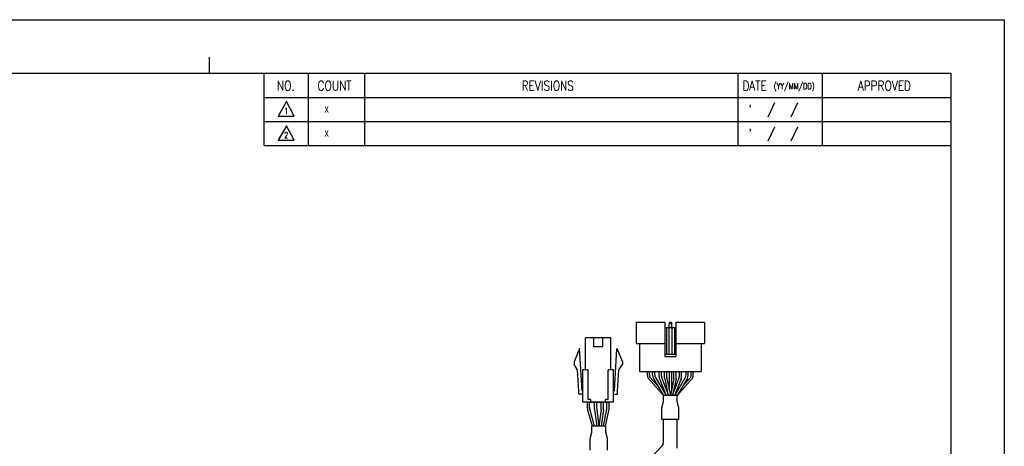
# Model space of a CAD drawing. Header units: millimetres. Extents: x 0 to 594, y 0 to 420.
# Tile 4 of 4: x 226 to 594, y 261 to 420. Entities that reach past the tile are written whole.
import ezdxf

# ---------------------------------------------------------------- set-up
doc = ezdxf.new("R2010")
doc.units = ezdxf.units.MM
doc.layers.add('DIM', color=3, linetype='Continuous')
doc.layers.add('SHEET', color=1, linetype='Continuous')
doc.styles.add('SHEET1', font='ROMANS.SHX', dxfattribs={"width": 0.8, "height": 3})

msp = doc.modelspace()

# ---------------------------------------------------------------- linework, layer by layer
at = {"color": 4}
msp.add_line((297, 406), (297, 400), dxfattribs=at)
at = {"color": 0}
for p, q in [((456.4499, 307.0521), (456.4499, 299.0521)), ((456.4499, 307.0521), (467.2499, 307.0521)), ((460.6714, 287.1065), (460.6714, 288.6521)), ((461.4714, 287.3235), (461.4714, 288.6521)), ((462.6092, 287.1787), (462.6092, 288.6521)), ((463.4092, 287.3958), (463.4092, 288.6521)), ((465.0907, 286.6581), (465.0907, 288.6521)), ((465.8907, 286.8123), (465.8907, 288.6521)), ((467.1092, 286.2711), (467.1092, 288.6521)), ((467.9092, 286.3159), (467.9092, 288.6521)), ((470.6092, 286.3159), (470.6092, 288.6521)), ((471.4092, 286.2721), (471.4092, 288.6521)), ((472.6092, 286.8123), (472.6092, 288.6521)), ((473.4092, 286.6581), (473.4092, 288.6521)), ((475.1092, 287.3958), (475.1092, 288.6521)), ((475.9092, 287.1787), (475.9092, 288.6521)), ((477.0285, 287.3235), (477.0285, 288.6521)), ((477.8285, 287.1065), (477.8285, 288.6521)), ((462.8834, 286.1679), (466.6999, 279.6521)), ((463.6834, 286.385), (467.627, 279.6521)), ((465.234, 285.9148), (467.7414, 279.6521)), ((466.034, 286.069), (468.6031, 279.6521)), ((472.4659, 286.069), (469.8967, 279.6521)), ((473.2659, 285.9148), (470.7585, 279.6521)), ((474.835, 286.385), (470.8914, 279.6521)), ((475.635, 286.1679), (471.8185, 279.6521)), ((471.8498, 279.6521), (466.6505, 279.6521)), ((466.6505, 277.4034), (466.6505, 279.6521)), ((471.8498, 277.4034), (471.8498, 279.6521)), ((440.9377, 274.5805), (440.9377, 277.175)), ((441.7377, 274.6334), (441.7377, 277.175)), ((443.4377, 274.6334), (443.4377, 277.175)), ((444.2377, 274.5805), (444.2377, 277.175)), ((466.0301, 275.0774), (466.6505, 277.4034)), ((472.4698, 275.0788), (471.8498, 277.4034)), ((440.9551, 274.3169), (441.7716, 268.175)), ((441.7551, 274.3698), (442.5786, 268.175)), ((443.4203, 274.3698), (442.5968, 268.175)), ((444.2203, 274.3169), (443.4038, 268.175)), ((466.0301, 270.6677), (466.0301, 275.0774)), ((472.4698, 270.6677), (472.4698, 275.0788)), ((472.4698, 270.6677), (466.0301, 270.6677)), ((439.3586, 263.6003), (439.979, 265.9263)), ((445.1783, 268.175), (439.979, 268.175)), ((439.979, 265.9263), (439.979, 268.175)), ((445.1783, 265.9263), (445.1783, 268.175)), ((445.7983, 263.6017), (445.1783, 265.9263)), ((439.3586, 259.1906), (439.3586, 263.6003)), ((445.7983, 259.1906), (445.7983, 263.6017))]:
    msp.add_line(p, q, dxfattribs=at)
for p, q in [((467.2499, 307.0521), (467.2499, 294.2521)), ((468.9499, 307.0521), (468.7499, 306.5521)), ((468.7499, 305.0521), (468.7499, 306.5521)), ((468.7499, 306.5521), (469.7499, 306.5521)), ((468.9499, 307.0521), (469.5499, 307.0521)), ((469.5499, 307.0521), (469.7499, 306.5521)), ((469.7499, 305.0521), (469.7499, 306.5521)), ((471.2499, 307.0521), (471.2499, 294.2521)), ((471.2499, 307.0521), (482.0499, 307.0521)), ((482.0499, 307.0521), (482.0499, 299.0521)), ((467.2499, 305.0521), (471.2499, 305.0521)), ((467.7499, 305.0521), (467.7499, 295.0521)), ((468.6499, 305.0521), (468.6499, 295.0521)), ((469.8499, 305.0521), (469.8499, 295.0521)), ((470.7499, 305.0521), (470.7499, 295.0521)), ((437.5676, 289.175), (437.5676, 301.175)), ((440.6176, 297.775), (440.6176, 301.175)), ((444.0176, 297.775), (444.0176, 301.175)), ((447.0676, 289.175), (447.0676, 301.175)), ((456.4499, 299.0521), (467.2499, 299.0521)), ((457.7499, 299.0521), (457.7499, 288.6521)), ((471.2499, 299.0521), (482.0499, 299.0521)), ((480.7499, 299.0521), (480.7499, 288.6521)), ((435.3176, 297.175), (433.3176, 292.175)), ((436.2676, 281.375), (435.3176, 297.175)), ((448.3676, 281.375), (449.3176, 297.175)), ((449.3176, 297.175), (451.3176, 292.175)), ((467.2499, 295.0521), (471.2499, 295.0521)), ((467.2499, 294.2521), (471.2499, 294.2521)), ((433.3176, 292.175), (433.3176, 291.175)), ((434.5947, 289.2029), (433.3176, 291.175)), ((450.0404, 289.2029), (451.3176, 291.175)), ((451.3176, 292.175), (451.3176, 291.175)), ((435.0697, 281.3029), (434.5947, 289.2029)), ((436.5676, 277.175), (436.5676, 289.175)), ((438.5676, 278.175), (438.5676, 289.175)), ((446.0676, 278.175), (446.0676, 289.175)), ((448.0676, 277.175), (448.0676, 289.175)), ((449.5654, 281.3029), (450.0404, 289.2029)), ((457.7499, 288.6521), (480.7499, 288.6521)), ((462.6092, 288.6521), (475.9092, 288.6521)), ((468.8592, 288.6521), (468.8592, 281.5349)), ((469.6592, 288.6521), (469.6592, 281.5349)), ((435.0676, 280.175), (435.0676, 281.375)), ((449.5676, 280.175), (449.5676, 281.375)), ((438.2613, 275.0569), (438.2613, 277.175)), ((438.2613, 277.175), (446.3738, 277.175)), ((439.0613, 275.1676), (439.0613, 277.175)), ((439.5676, 277.175), (439.5676, 278.175)), ((445.0676, 277.175), (445.0676, 278.175)), ((445.5738, 274.9765), (445.5738, 277.175)), ((446.3738, 274.8953), (446.3738, 277.175)), ((440.1243, 268.175), (438.3364, 274.514)), ((440.9555, 268.175), (439.1364, 274.6247)), ((444.2199, 268.175), (445.533, 274.5745)), ((445.0366, 268.175), (446.333, 274.4933)), ((466.6499, 262.0343), (466.6499, 270.6677)), ((471.8499, 270.6677), (466.6499, 270.6677)), ((471.8499, 259.9555), (471.8499, 270.6677)), ((466.0988, 260.6556), (458.297, 252.4572))]:
    msp.add_line(p, q)
at = {"color": 6}
msp.add_lwpolyline([(0, 420), (594, 420), (594, 0), (0, 0)], close=True, dxfattribs=at)
at = {"color": 4}
msp.add_lwpolyline([(20, 400), (574, 400), (574, 20), (20, 20)], close=True, dxfattribs=at)
for points in [[(447.0676, 301.175), (437.5676, 301.175)], [(444.0176, 297.775), (440.6176, 297.775)], [(438.5676, 289.175), (436.5676, 289.175)], [(448.0676, 289.175), (446.0676, 289.175)], [(436.5676, 280.175), (435.0676, 280.175)], [(436.5676, 280.175), (435.0676, 280.175)], [(436.5676, 281.375), (436.2676, 281.375)], [(448.0676, 281.375), (448.3676, 281.375)], [(448.0676, 280.175), (449.5676, 280.175)], [(448.0676, 280.175), (449.5676, 280.175)], [(448.0676, 277.175), (436.5676, 277.175)], [(439.5676, 278.175), (438.5676, 278.175)], [(446.0676, 278.175), (445.0676, 278.175)]]:
    msp.add_lwpolyline(points)
at = {"color": 0}
for centre, start, end in [((462.6714, 287.1065), 180, 210.358277), ((463.4714, 287.3235), 180, 203.791628), ((464.6092, 287.1787), 180, 210.358277), ((465.4092, 287.3958), 180, 210.358277), ((473.1092, 287.3958), 329.641723, 0), ((473.9092, 287.1787), 329.641723, 0), ((475.0285, 287.3235), 336.208372, 0), ((475.8285, 287.1065), 329.641723, 0), ((467.0907, 286.6581), 180.000001, 201.819992), ((467.8907, 286.8123), 180.000001, 201.819992), ((470.6092, 286.8123), 338.180009, 0), ((471.4092, 286.6581), 338.180009, 0), ((442.9377, 274.5805), 180, 187.571875), ((443.7377, 274.6334), 180, 187.571875), ((441.4377, 274.6334), 352.428125, 0), ((442.2377, 274.5805), 352.428125, 0)]:
    msp.add_arc(centre, 2, start, end, dxfattribs=at)
for centre, start, end in [((469.1092, 286.2711), 180, 192.18873), ((469.9092, 286.3159), 180, 191.729285), ((468.6092, 286.3159), 348.270715, 0), ((469.4092, 286.2721), 347.756403, 0), ((440.2613, 275.0569), 180, 195.750963), ((441.0613, 275.1676), 180, 195.750963), ((443.5738, 274.9765), 348.404564, 0), ((444.3738, 274.8953), 348.404564, 0), ((464.6499, 262.0343), 316.419966, 360)]:
    msp.add_arc(centre, 2, start, end)
at = {"layer": 'DIM', "color": 0}
for p, q in [((460.9456, 286.0957), (466.6505, 279.6521)), ((461.6413, 286.5167), (464.7078, 283.0532)), ((467.1543, 285.8488), (468.3635, 280.2505)), ((467.951, 285.9094), (469.2501, 279.6521)), ((470.5674, 285.9094), (469.2683, 279.6521)), ((471.3637, 285.8479), (470.1641, 280.3198)), ((477.5543, 286.0957), (471.8494, 279.6521)), ((476.8586, 286.5167), (473.7921, 283.0532))]:
    msp.add_line(p, q, dxfattribs=at)
at = {"layer": 'SHEET', "color": 7}
for q in [(317.5, 400), (574, 373)]:
    msp.add_line((317.5, 373), q, dxfattribs=at)
at = {"layer": 'SHEET'}
for p, q in [((334, 400), (334, 373)), ((355, 400), (355, 373)), ((494.5, 400), (494.5, 373)), ((526, 400), (526, 373)), ((317.5, 391), (574, 391)), ((508.2099, 388.911), (505.7077, 383.5959)), ((516.7362, 388.9028), (514.2339, 383.5877)), ((317.5, 382), (574, 382)), ((508.2099, 379.911), (505.7077, 374.5959)), ((516.7362, 379.9028), (514.2339, 374.5877))]:
    msp.add_line(p, q, dxfattribs=at)
at = {"layer": 'SHEET', "color": 1, "linetype": 'Continuous'}
for p, q in [((325.9146, 389.416), (322.7394, 384.0064)), ((328.737, 384.0064), (325.9146, 389.416)), ((322.7394, 384.0064), (328.737, 384.0064)), ((325.9146, 380.416), (322.7394, 375.0064)), ((328.737, 375.0064), (325.9146, 380.416)), ((322.7394, 375.0064), (328.737, 375.0064))]:
    msp.add_line(p, q, dxfattribs=at)

# ---------------------------------------------------------------- texts
at = {"layer": 'SHEET', "style": 'SHEET1', "width": 0.8}
for s, height, p in [('NO.', 3.6, (322.256, 393.5466)), ('COUNT', 3.6, (337.4711, 393.5466)), ('DATE', 3.6, (496.1592, 393.5466)), ('(YY/MM/DD)', 2.25, (507.8838, 394.0859)), ('APPROVED', 3.6, (539.2502, 393.5466)), ('1', 2.25, (324.9764, 384.746)), ('X', 2.25, (340.1186, 385.3874)), ("'", 3.6, (498.4958, 384.5633)), ("'", 3.6, (498.4958, 375.5633)), ('2', 2.25, (324.9764, 375.746)), ('X', 2.25, (340.1186, 376.3874))]:
    msp.add_text(s, height=height, dxfattribs=at).set_placement(p)
at = {"layer": 'SHEET', "color": 7, "style": 'SHEET1', "width": 0.8}
msp.add_text('REVISIONS', height=3.6, dxfattribs=at).set_placement((413.7181, 393.5466))

doc.saveas('drawing.dxf')
